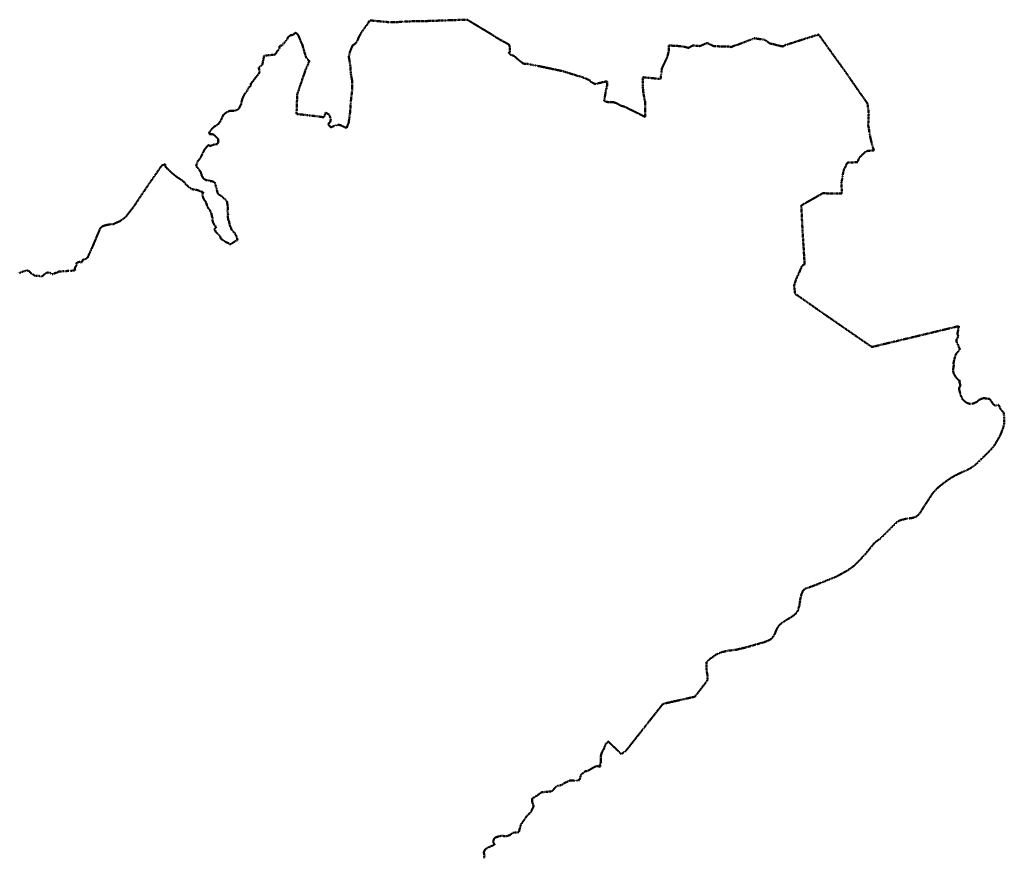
# Model space of a CAD drawing. Extents: x 6414462 to 7495468, y 5756825 to 5824657.
# Tile 54 of 54: x 6495265 to 6509073, y 5812910 to 5824657. Entities that reach past the tile are written whole.
import ezdxf

# ---------------------------------------------------------------- set-up
doc = ezdxf.new("R2010")
doc.units = 0
doc.linetypes.add('2324-2024 mdcp$0$DWUKROPK4-3', pattern=[3.48, 2, -0.46, 0.05, -0.46, 0.05, -0.46])
doc.linetypes.add('Lipnica teren 1$0$HIDDEN2', pattern=[0.1875, 0.125, -0.0625])
doc.layers.add('2324-2024 mdcp$0$GESJPO', color=7, linetype='Continuous', lineweight=50)
doc.layers.add('Lipnica teren 1$0$demontaże', color=1, linetype='Continuous', true_color=0xff0000)

# ---------------------------------------------------------------- blocks, each defined once
blk = doc.blocks.new('2324-2024 mdcp')
at = {"layer": '2324-2024 mdcp$0$GESJPO', "color": 7, "linetype": '2324-2024 mdcp$0$DWUKROPK4-3', "lineweight": 50}
blk.add_lwpolyline([(6495258, 5821104), (6495321, 5821131), (6495335, 5821132), (6495351, 5821135), (6495364, 5821138), (6495374, 5821138), (6495407, 5821124), (6495415, 5821104), (6495439, 5821093), (6495467, 5821072), (6495479, 5821067), (6495483, 5821064), (6495497, 5821067), (6495506, 5821064), (6495520, 5821065), (6495534, 5821064), (6495541, 5821060), (6495547, 5821059), (6495556, 5821060), (6495566, 5821057), (6495580, 5821061), (6495591, 5821065), (6495601, 5821078), (6495622, 5821097), (6495636, 5821104), (6495656, 5821112), (6495662, 5821114), (6495682, 5821109), (6495698, 5821102), (6495715, 5821091), (6495741, 5821089), (6495744, 5821097), (6495764, 5821104), (6495775, 5821107), (6495791, 5821112), (6495797, 5821115), (6495811, 5821125), (6495813, 5821125), (6495893, 5821131), (6495963, 5821135), (6496045, 5821140), (6496045, 5821142), (6496037, 5821161), (6496037, 5821166), (6496045, 5821189), (6496064, 5821219), (6496064, 5821225), (6496059, 5821239), (6496070, 5821256), (6496076, 5821257), (6496085, 5821254), (6496108, 5821264), (6496116, 5821263), (6496120, 5821255), (6496130, 5821252), (6496136, 5821256), (6496142, 5821267), (6496147, 5821287), (6496160, 5821293), (6496193, 5821304), (6496218, 5821321), (6496243, 5821377), (6496281, 5821464), (6496282, 5821463), (6496322, 5821558), (6496343, 5821608), (6496363, 5821657), (6496383, 5821704), (6496388, 5821719), (6496395, 5821732), (6496413, 5821750), (6496429, 5821760), (6496448, 5821769), (6496471, 5821774), (6496526, 5821787), (6496579, 5821790), (6496654, 5821825), (6496684, 5821840), (6496749, 5821889), (6496791, 5821942), (6496869, 5822042), (6496937, 5822147), (6496986, 5822218), (6497000, 5822238), (6497027, 5822279), (6497061, 5822330), (6497262, 5822619), (6497266, 5822615), (6497278, 5822621), (6497283, 5822619), (6497292, 5822625), (6497303, 5822630), (6497314, 5822588), (6497404, 5822503), (6497469, 5822451), (6497544, 5822402), (6497572, 5822379), (6497587, 5822358), (6497599, 5822344), (6497628, 5822317), (6497673, 5822285), (6497692, 5822278), (6497716, 5822273), (6497742, 5822271), (6497789, 5822256), (6497818, 5822244), (6497839, 5822236), (6497826, 5822209), (6497832, 5822177), (6497842, 5822149), (6497856, 5822125), (6497876, 5822101), (6497883, 5822082), (6497889, 5822054), (6497903, 5822030), (6497913, 5822007), (6497932, 5821987), (6497937, 5821971), (6497953, 5821942), (6497961, 5821898), (6497968, 5821881), (6497967, 5821848), (6497975, 5821818), (6497985, 5821797), (6497992, 5821780), (6498014, 5821758), (6498018, 5821743), (6498005, 5821731), (6497997, 5821716), (6498020, 5821673), (6498053, 5821647), (6498079, 5821610), (6498084, 5821588), (6498091, 5821581), (6498110, 5821570), (6498151, 5821541), (6498173, 5821530), (6498184, 5821528), (6498217, 5821506), (6498250, 5821527), (6498276, 5821543), (6498302, 5821561), (6498320, 5821567), (6498318, 5821572), (6498316, 5821580), (6498305, 5821616), (6498302, 5821625), (6498277, 5821669), (6498254, 5821692), (6498235, 5821710), (6498228, 5821739), (6498215, 5821762), (6498210, 5821784), (6498207, 5821789), (6498200, 5821832), (6498191, 5821845), (6498183, 5821896), (6498187, 5821929), (6498177, 5821972), (6498186, 5822012), (6498177, 5822074), (6498173, 5822100), (6498163, 5822122), (6498098, 5822179), (6498048, 5822211), (6498035, 5822246), (6498013, 5822334), (6497998, 5822377), (6497963, 5822393), (6497941, 5822393), (6497928, 5822397), (6497910, 5822407), (6497877, 5822408), (6497841, 5822429), (6497823, 5822462), (6497814, 5822485), (6497809, 5822505), (6497799, 5822527), (6497795, 5822533), (6497740, 5822605), (6497757, 5822668), (6497794, 5822710), (6497809, 5822736), (6497829, 5822780), (6497864, 5822848), (6497909, 5822897), (6497935, 5822887), (6497985, 5822904), (6498022, 5822912), (6498035, 5822911), (6498047, 5822933), (6498051, 5822957), (6498046, 5822965), (6498049, 5822984), (6498038, 5822995), (6498033, 5822999), (6497990, 5823041), (6497967, 5823052), (6497932, 5823049), (6497921, 5823072), (6497949, 5823112), (6497967, 5823132), (6497985, 5823152), (6497994, 5823157), (6498017, 5823169), (6498036, 5823182), (6498060, 5823204), (6498091, 5823254), (6498108, 5823293), (6498126, 5823329), (6498171, 5823362), (6498189, 5823371), (6498195, 5823374), (6498205, 5823379), (6498239, 5823378), (6498269, 5823378), (6498287, 5823383), (6498310, 5823389), (6498328, 5823402), (6498336, 5823407), (6498342, 5823418), (6498350, 5823433), (6498357, 5823449), (6498370, 5823469), (6498374, 5823494), (6498379, 5823520), (6498384, 5823536), (6498396, 5823567), (6498414, 5823604), (6498432, 5823637), (6498446, 5823648), (6498458, 5823667), (6498463, 5823685), (6498474, 5823698), (6498479, 5823708), (6498505, 5823731), (6498504, 5823756), (6498544, 5823804), (6498560, 5823828), (6498564, 5823834), (6498587, 5823861), (6498591, 5823870), (6498595, 5823874), (6498606, 5823886), (6498610, 5823891), (6498616, 5823900), (6498622, 5823910), (6498629, 5823922), (6498630, 5823926), (6498625, 5823953), (6498617, 5823969), (6498623, 5823968), (6498613, 5823980), (6498667, 5824026), (6498693, 5824153), (6498816, 5824165), (6498847, 5824168), (6498861, 5824191), (6498880, 5824222), (6498907, 5824248), (6498909, 5824282), (6498911, 5824285), (6498916, 5824289), (6498921, 5824296), (6498925, 5824293), (6498930, 5824293), (6498949, 5824298), (6498952, 5824309), (6498952, 5824314), (6498952, 5824319), (6498957, 5824317), (6498967, 5824326), (6498976, 5824328), (6498973, 5824331), (6498991, 5824352), (6499002, 5824366), (6499011, 5824374), (6499020, 5824395), (6499025, 5824403), (6499038, 5824423), (6499060, 5824437), (6499075, 5824442), (6499085, 5824441), (6499092, 5824443), (6499110, 5824455), (6499124, 5824468), (6499132, 5824473), (6499159, 5824457), (6499174, 5824434), (6499201, 5824367), (6499229, 5824307), (6499238, 5824269), (6499263, 5824188), (6499282, 5824123), (6499320, 5824085), (6499326, 5824078), (6499312, 5824043), (6499275, 5823957), (6499226, 5823815), (6499163, 5823630), (6499157, 5823614), (6499148, 5823366), (6499146, 5823335), (6499315, 5823317), (6499324, 5823316), (6499427, 5823304), (6499531, 5823288), (6499532, 5823296), (6499541, 5823313), (6499553, 5823357), (6499608, 5823323), (6499628, 5823267), (6499618, 5823214), (6499586, 5823197), (6499627, 5823147), (6499689, 5823173), (6499739, 5823185), (6499779, 5823172), (6499849, 5823136), (6499857, 5823157), (6499871, 5823197), (6499879, 5823218), (6499899, 5823362), (6499907, 5823496), (6499929, 5823689), (6499929, 5823735), (6499928, 5823740), (6499928, 5823796), (6499912, 5823879), (6499908, 5823914), (6499901, 5824016), (6499880, 5824139), (6499896, 5824206), (6499935, 5824300), (6499967, 5824316), (6500005, 5824369), (6500021, 5824414), (6500029, 5824428), (6500055, 5824478), (6500109, 5824552), (6500136, 5824588), (6500147, 5824603), (6500163, 5824631), (6500166, 5824635), (6500173, 5824648), (6500174, 5824648), (6500290, 5824637), (6500373, 5824629), (6500377, 5824629), (6500446, 5824622), (6500492, 5824623), (6500548, 5824623), (6500589, 5824625), (6500647, 5824630), (6500702, 5824632), (6500776, 5824636), (6500894, 5824636), (6500992, 5824639), (6501009, 5824640), (6501117, 5824643), (6501130, 5824644), (6501142, 5824645), (6501161, 5824644), (6501170, 5824645), (6501250, 5824648), (6501314, 5824650), (6501432, 5824654), (6501543, 5824657), (6501560, 5824645), (6501564, 5824643), (6501613, 5824613), (6501669, 5824579), (6501763, 5824523), (6501789, 5824508), (6501832, 5824481), (6501866, 5824462), (6501947, 5824408), (6501988, 5824383), (6502046, 5824352), (6502088, 5824329), (6502128, 5824308), (6502129, 5824306), (6502139, 5824263), (6502138, 5824207), (6502135, 5824200), (6502124, 5824190), (6502125, 5824188), (6502144, 5824169), (6502194, 5824150), (6502217, 5824133), (6502230, 5824118), (6502278, 5824080), (6502327, 5824041), (6502391, 5824037), (6502413, 5824033), (6502418, 5824032), (6502426, 5824030), (6502502, 5824014), (6502604, 5823994), (6502665, 5823981), (6502707, 5823973), (6502745, 5823964), (6502769, 5823959), (6502869, 5823938), (6502882, 5823935), (6502956, 5823912), (6502961, 5823910), (6502985, 5823903), (6502992, 5823900), (6503015, 5823893), (6503026, 5823890), (6503123, 5823860), (6503125, 5823860), (6503126, 5823860), (6503152, 5823853), (6503161, 5823849), (6503173, 5823843), (6503180, 5823840), (6503181, 5823839), (6503200, 5823832), (6503226, 5823822), (6503270, 5823805), (6503265, 5823793), (6503311, 5823765), (6503326, 5823756), (6503334, 5823755), (6503490, 5823792), (6503501, 5823789), (6503505, 5823769), (6503501, 5823727), (6503485, 5823664), (6503471, 5823573), (6503461, 5823520), (6503484, 5823508), (6503516, 5823501), (6503568, 5823501), (6503598, 5823498), (6503640, 5823483), (6503674, 5823463), (6503706, 5823447), (6503738, 5823439), (6503781, 5823420), (6503916, 5823354), (6504029, 5823296), (6504035, 5823293), (6504037, 5823345), (6504034, 5823435), (6504038, 5823487), (6504037, 5823500), (6504036, 5823507), (6504028, 5823537), (6504016, 5823602), (6504013, 5823614), (6504008, 5823666), (6504003, 5823707), (6504003, 5823715), (6504001, 5823828), (6504005, 5823849), (6504011, 5823849), (6504079, 5823842), (6504115, 5823839), (6504136, 5823837), (6504227, 5823827), (6504232, 5823827), (6504251, 5823825), (6504262, 5823898), (6504272, 5823976), (6504280, 5823993), (6504316, 5824069), (6504346, 5824133), (6504364, 5824203), (6504368, 5824222), (6504370, 5824259), (6504370, 5824295), (6504483, 5824290), (6504569, 5824281), (6504644, 5824262), (6504665, 5824274), (6504708, 5824296), (6504798, 5824288), (6504803, 5824287), (6504849, 5824307), (6504902, 5824331), (6504948, 5824310), (6505002, 5824285), (6505036, 5824285), (6505057, 5824284), (6505121, 5824281), (6505225, 5824279), (6505238, 5824273), (6505325, 5824304), (6505435, 5824345), (6505450, 5824350), (6505462, 5824355), (6505567, 5824397), (6505572, 5824396), (6505715, 5824374), (6505783, 5824325), (6505845, 5824310), (6505894, 5824298), (6505958, 5824283), (6505977, 5824285), (6505990, 5824289), (6505992, 5824298), (6506087, 5824328), (6506152, 5824349), (6506183, 5824359), (6506215, 5824369), (6506278, 5824390), (6506339, 5824409), (6506407, 5824430), (6506469, 5824449), (6506509, 5824393), (6506540, 5824351), (6506579, 5824295), (6506624, 5824233), (6506672, 5824165), (6506719, 5824100), (6506742, 5824068), (6506789, 5824003), (6506835, 5823938), (6506874, 5823884), (6506916, 5823822), (6506919, 5823818), (6506972, 5823743), (6507011, 5823685), (6507056, 5823619), (6507081, 5823589), (6507084, 5823583), (6507104, 5823553), (6507149, 5823489), (6507155, 5823472), (6507171, 5823346), (6507169, 5823280), (6507164, 5823176), (6507172, 5823137), (6507174, 5823125), (6507178, 5823095), (6507193, 5823010), (6507215, 5822918), (6507226, 5822874), (6507228, 5822871), (6507247, 5822826), (6507133, 5822814), (6507111, 5822792), (6507034, 5822716), (6507017, 5822660), (6506870, 5822652), (6506817, 5822538), (6506787, 5822355), (6506796, 5822218), (6506677, 5822220), (6506526, 5822223), (6506500, 5822208), (6506471, 5822191), (6506340, 5822117), (6506280, 5822083), (6506275, 5822081), (6506225, 5822052), (6506233, 5821896), (6506238, 5821799), (6506244, 5821687), (6506255, 5821506), (6506262, 5821412), (6506262, 5821399), (6506273, 5821224), (6506235, 5821206), (6506215, 5821157), (6506200, 5821120), (6506196, 5821113), (6506148, 5821003), (6506124, 5820926), (6506140, 5820807), (6506154, 5820799), (6506171, 5820792), (6506544, 5820530), (6506675, 5820440), (6507159, 5820106), (6507216, 5820067), (6507551, 5820148), (6507707, 5820185), (6507712, 5820186), (6507917, 5820235), (6508432, 5820359), (6508436, 5820355), (6508424, 5820323), (6508425, 5820300), (6508419, 5820277), (6508416, 5820243), (6508426, 5820222), (6508421, 5820203), (6508403, 5820173), (6508402, 5820143), (6508410, 5820121), (6508424, 5820096), (6508434, 5820068), (6508450, 5820039), (6508422, 5819999), (6508399, 5819972), (6508387, 5819951), (6508379, 5819919), (6508373, 5819895), (6508366, 5819869), (6508360, 5819838), (6508363, 5819819), (6508362, 5819788), (6508355, 5819749), (6508355, 5819726), (6508360, 5819704), (6508369, 5819682), (6508383, 5819660), (6508400, 5819636), (6508427, 5819607), (6508448, 5819594), (6508444, 5819575), (6508449, 5819554), (6508457, 5819528), (6508441, 5819497), (6508441, 5819470), (6508445, 5819455), (6508445, 5819450), (6508451, 5819426), (6508459, 5819396), (6508472, 5819368), (6508486, 5819331), (6508513, 5819310), (6508529, 5819292), (6508575, 5819273), (6508608, 5819269), (6508650, 5819279), (6508689, 5819297), (6508715, 5819324), (6508744, 5819338), (6508780, 5819350), (6508822, 5819345), (6508864, 5819339), (6508888, 5819312), (6508903, 5819288), (6508916, 5819264), (6508942, 5819247), (6508973, 5819245), (6508992, 5819256), (6509006, 5819235), (6509008, 5819224), (6509024, 5819188), (6509063, 5819150), (6509071, 5819088), (6509073, 5819039), (6509071, 5819003), (6509069, 5818981), (6509053, 5818923), (6509031, 5818865), (6509013, 5818825), (6508988, 5818779), (6508930, 5818681), (6508898, 5818644), (6508849, 5818592), (6508728, 5818474), (6508673, 5818420), (6508631, 5818388), (6508594, 5818365), (6508565, 5818349), (6508548, 5818340), (6508484, 5818314), (6508383, 5818264), (6508331, 5818235), (6508275, 5818197), (6508212, 5818151), (6508146, 5818098), (6508115, 5818068), (6508071, 5818020), (6507952, 5817838), (6507894, 5817745), (6507868, 5817714), (6507849, 5817696), (6507823, 5817682), (6507801, 5817674), (6507774, 5817667), (6507729, 5817663), (6507693, 5817657), (6507631, 5817643), (6507599, 5817631), (6507564, 5817610), (6507350, 5817396), (6507339, 5817385), (6507253, 5817321), (6507131, 5817172), (6507080, 5817116), (6507031, 5817063), (6506956, 5816991), (6506868, 5816930), (6506730, 5816853), (6506456, 5816741), (6506275, 5816674), (6506251, 5816652), (6506234, 5816617), (6506216, 5816556), (6506210, 5816521), (6506200, 5816445), (6506176, 5816365), (6506150, 5816330), (6506106, 5816292), (6505999, 5816228), (6505943, 5816189), (6505934, 5816181), (6505912, 5816160), (6505906, 5816152), (6505885, 5816120), (6505844, 5816024), (6505807, 5815974), (6505777, 5815956), (6505745, 5815943), (6505697, 5815925), (6505449, 5815854), (6505315, 5815822), (6505186, 5815806), (6505113, 5815788), (6505028, 5815752), (6504937, 5815686), (6504895, 5815644), (6504894, 5815568), (6504902, 5815506), (6504910, 5815464), (6504913, 5815424), (6504904, 5815385), (6504905, 5815383), (6504887, 5815362), (6504733, 5815163), (6504285, 5815062), (6503767, 5814405), (6503703, 5814358), (6503518, 5814534), (6503502, 5814515), (6503486, 5814505), (6503480, 5814488), (6503472, 5814468), (6503465, 5814450), (6503447, 5814414), (6503426, 5814375), (6503422, 5814358), (6503417, 5814347), (6503414, 5814256), (6503413, 5814247), (6503414, 5814240), (6503409, 5814229), (6503404, 5814222), (6503401, 5814215), (6503410, 5814189), (6503406, 5814183), (6503389, 5814185), (6503375, 5814187), (6503369, 5814188), (6503360, 5814189), (6503328, 5814179), (6503272, 5814147), (6503267, 5814144), (6503246, 5814129), (6503241, 5814126), (6503215, 5814120), (6503210, 5814119), (6503195, 5814116), (6503184, 5814109), (6503171, 5814098), (6503151, 5814082), (6503144, 5814076), (6503134, 5814061), (6503129, 5814041), (6503114, 5813993), (6503082, 5813988), (6503059, 5813982), (6503009, 5813990), (6503004, 5813989), (6502987, 5813988), (6502979, 5813987), (6502970, 5813984), (6502936, 5813966), (6502902, 5813952), (6502876, 5813930), (6502843, 5813919), (6502814, 5813916), (6502812, 5813915), (6502787, 5813901), (6502767, 5813880), (6502763, 5813875), (6502755, 5813866), (6502745, 5813852), (6502726, 5813837), (6502709, 5813835), (6502661, 5813830), (6502587, 5813822), (6502564, 5813810), (6502524, 5813777), (6502506, 5813768), (6502489, 5813758), (6502485, 5813755), (6502467, 5813746), (6502455, 5813739), (6502453, 5813729), (6502450, 5813709), (6502455, 5813677), (6502472, 5813625), (6502446, 5813574), (6502432, 5813545), (6502424, 5813536), (6502423, 5813534), (6502420, 5813530), (6502380, 5813494), (6502294, 5813371), (6502286, 5813341), (6502274, 5813308), (6502275, 5813298), (6502264, 5813265), (6502247, 5813260), (6502229, 5813260), (6502225, 5813259), (6502206, 5813257), (6502184, 5813253), (6502180, 5813251), (6502140, 5813224), (6502126, 5813218), (6502093, 5813209), (6502088, 5813208), (6502082, 5813206), (6502066, 5813207), (6502023, 5813213), (6502006, 5813209), (6501974, 5813201), (6501972, 5813201), (6501949, 5813193), (6501930, 5813185), (6501926, 5813181), (6501912, 5813159), (6501906, 5813133), (6501905, 5813127), (6501924, 5813087), (6501859, 5813058), (6501833, 5813047), (6501812, 5813034), (6501790, 5813020), (6501776, 5812993), (6501778, 5812990), (6501775, 5812986), (6501775, 5812976), (6501777, 5812952), (6501782, 5812930), (6501778, 5812912), (6501775, 5812901)], dxfattribs=at)
blk = doc.blocks.new('Lipnica teren 1')
at = {"layer": 'Lipnica teren 1$0$demontaże', "linetype": 'Lipnica teren 1$0$HIDDEN2'}
blk.add_blockref('2324-2024 mdcp', (0, 0), dxfattribs=at)

msp = doc.modelspace()

# ---------------------------------------------------------------- block references
msp.add_blockref('Lipnica teren 1', (0, 0))

doc.saveas('drawing.dxf')
